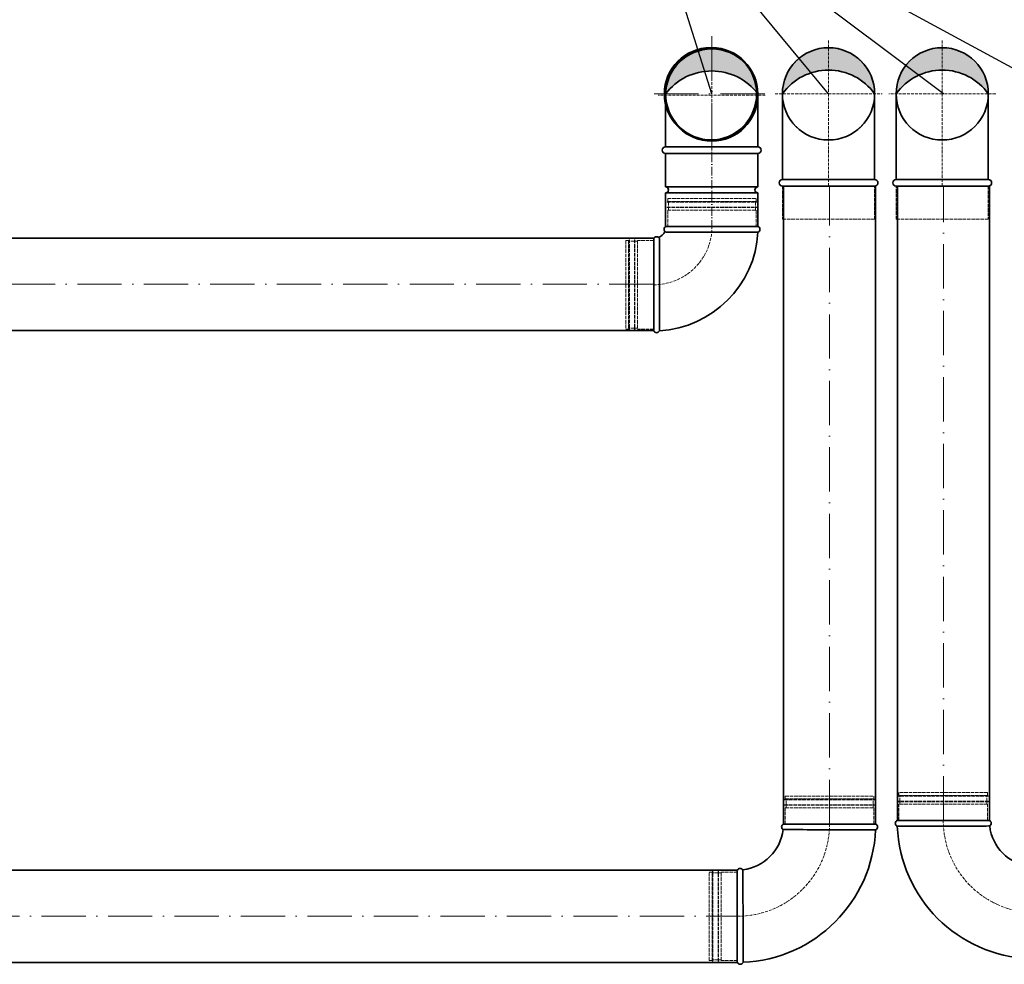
# Model space of a CAD drawing. Header units: millimetres. Extents: x 7400 to 85045, y 24168 to 123018.
# Tile 35 of 79: x 53939 to 55273, y 61223 to 62503. Entities that reach past the tile are written whole.
import ezdxf

# ---------------------------------------------------------------- set-up
doc = ezdxf.new("R2010")
doc.units = ezdxf.units.MM
doc.linetypes.add('ACAD_ISO02W100', pattern=[15, 12, -3])
doc.linetypes.add('ACAD_ISO10W100', pattern=[18, 12, -3, 0, -3])
for name, color, linetype, lineweight in [('VZT_01 SUP (PŘÍVOD) - OBRYS', 5, 'Continuous', 35), ('VZT_02 SUP (PŘÍVOD) - OSA', 5, 'ACAD_ISO10W100', 5), ('VZT_05 ETA (ODVOD) - OBRYS', 6, 'Continuous', 35), ('VZT_06 ETA (ODVOD) - OSA', 6, 'ACAD_ISO10W100', 5), ('VZT_08 ETA (ODVOD) - SKRYTÉ', 6, 'ACAD_ISO02W100', 5), ('VZT_60_KOTY - DIMENZE', 7, 'Continuous', 5)]:
    doc.layers.add(name, color=color, linetype=linetype, lineweight=lineweight)
doc.layers.add('VZT_03 SUP (PŘÍVOD) - NETISK', color=8, linetype='ACAD_ISO02W100', lineweight=5, plot=False)
doc.layers.add('VZT_07 ETA (ODVOD) - NETISK', color=8, linetype='ACAD_ISO02W100', lineweight=5, plot=False)

msp = doc.modelspace()

# ---------------------------------------------------------------- hatches: boundary and pattern name
at = {"layer": 'VZT_01 SUP (PŘÍVOD) - OBRYS'}
h = msp.add_hatch(color=256, dxfattribs=at)
h.dxf.hatch_style = 1
h.paths.add_polyline_path([(54814, 62402.4, -0.233094), (54876.2, 62433.4), (54876.1, 62464.9, 0.412533)])
h.paths.add_polyline_path([(54876.5, 62464.9, 0.001435), (54876.1, 62464.9), (54876.2, 62433.4, -0.235167), (54939, 62402.4, 0.414214)])
at = {"layer": 'VZT_05 ETA (ODVOD) - OBRYS'}
h = msp.add_hatch(color=256, dxfattribs=at)
h.dxf.hatch_style = 1
h.paths.add_polyline_path([(54972.3, 62402.4, -0.242708), (55034.8, 62434.6), (55034.8, 62464.9, 0.414214)])
h.paths.add_polyline_path([(55034.8, 62464.9), (55034.8, 62434.6, -0.242708), (55097.3, 62402.4, 0.414214)])
h = msp.add_hatch(color=256, dxfattribs=at)
h.dxf.hatch_style = 1
h.paths.add_polyline_path([(55251.4, 62402.4, 0.242708), (55188.9, 62434.6), (55188.9, 62464.9, -0.414214)])
h.paths.add_polyline_path([(55188.9, 62464.9), (55188.9, 62434.6, 0.242708), (55126.4, 62402.4, -0.414214)])

# ---------------------------------------------------------------- linework, layer by layer
msp.add_circle((54874.8, 62402.4), 62.5)
at = {"layer": 'VZT_01 SUP (PŘÍVOD) - OBRYS'}
for p, q in [((54939, 62321.7), (54814, 62321.7)), ((54814, 62321.7), (54814, 62276.2)), ((54939, 62321.7), (54939, 62276.2)), ((54939, 62276.2), (54814, 62276.2)), ((54939, 62268.2), (54814, 62268.2)), ((54814, 62268.2), (54814, 62222.7)), ((54939, 62268.2), (54939, 62222.7)), ((54939, 62222.7), (54814, 62222.7)), ((54814.4, 62222.7), (54939.4, 62222.7)), ((54814.4, 62215), (54939.4, 62215)), ((54797.9, 62206.2), (54797.9, 62081.2)), ((54805.6, 62206.2), (54805.6, 62081.2))]:
    msp.add_line(p, q, dxfattribs=at)
for points in [[(54814, 62330.7), (54814, 62400.7)], [(54939, 62330.7), (54939, 62400.7)], [(54939, 62330.7), (54814, 62330.7)], [(54939, 62321.7), (54814, 62321.7)], [(52444.1, 62206.8), (54797.5, 62206.8)], [(52444.1, 62081.8), (54797.5, 62081.8)]]:
    msp.add_lwpolyline(points, dxfattribs=at)
for centre in [(54874.8, 62402.4), (54876.5, 62402.4)]:
    msp.add_circle(centre, 62.5, dxfattribs=at)
for centre, radius, start, end in [((54876.5, 62400.7), 62.5, 0, 180), ((54876.5, 62354.8), 78.6, 37.2907, 142.7093), ((54876.5, 62400.7), 62.5, 180, 0), ((54814, 62326.2), 4.5, 90, 270), ((54939, 62326.2), 4.5, 270, 90), ((54814, 62272.2), 4, 270, 90), ((54939, 62272.2), 4, 90, 270), ((54797.9, 62222.7), 16.5, 293.8093, 336.1907), ((54797.9, 62222.7), 141.5, 273.1369, 356.8631), ((54816.1, 62218.9), 4.17, 113.4678, 246.5322), ((54937.7, 62218.9), 4.17, 290.3309, 66.5322), ((54801.7, 62204.5), 4.17, 23.4678, 156.5322), ((54801.7, 62082.9), 4.17, 203.4678, 339.6691)]:
    msp.add_arc(centre, radius, start, end, dxfattribs=at)
at = {"layer": 'VZT_02 SUP (PŘÍVOD) - OSA', "ltscale": 5}
for points in [[(54876.5, 62480.5), (54876.5, 62324.3)], [(54798.4, 62402.4), (54954.6, 62402.4)], [(54797.5, 62144.3), (52444.1, 62144.3)]]:
    msp.add_lwpolyline(points, dxfattribs=at)
at = {"layer": 'VZT_02 SUP (PŘÍVOD) - OSA', "ltscale": 0.3}
for points in [[(54876.5, 62473.2), (54876.5, 62400.7)], [(54876.5, 62400.7), (54804, 62400.7)], [(54876.5, 62400.7), (54876.5, 62321.7)], [(54949, 62400.7), (54876.5, 62400.7)]]:
    msp.add_lwpolyline(points, dxfattribs=at)
at = {"layer": 'VZT_02 SUP (PŘÍVOD) - OSA'}
msp.add_lwpolyline([(54876.5, 62321.7), (54876.5, 62222.7)], dxfattribs=at)
at = {"layer": 'VZT_02 SUP (PŘÍVOD) - OSA', "ltscale": 0.3}
msp.add_lwpolyline([(54876.9, 62222.7), (54876.9, 62222.7, -0.414214), (54797.9, 62143.7), (54797.9, 62143.7)], format="xyb", dxfattribs=at)
at = {"layer": 'VZT_03 SUP (PŘÍVOD) - NETISK', "ltscale": 0.4}
for p, q in [((54815.9, 62256.2), (54937.9, 62256.2)), ((54815.9, 62256.2), (54815.9, 62255.7)), ((54815.9, 62255.7), (54937.9, 62255.7)), ((54816.9, 62260.7), (54936.9, 62260.7)), ((54816.9, 62260.7), (54816.9, 62256.7)), ((54816.9, 62256.7), (54936.9, 62256.7)), ((54817.9, 62256.7), (54817.9, 62256.2)), ((54817.9, 62255.7), (54817.9, 62248.7)), ((54935.9, 62256.7), (54935.9, 62256.2)), ((54935.9, 62255.7), (54935.9, 62248.7)), ((54936.9, 62260.7), (54936.9, 62256.7)), ((54937.9, 62256.2), (54937.9, 62255.7)), ((54815.9, 62248.7), (54937.9, 62248.7)), ((54815.9, 62248.7), (54815.9, 62248.2)), ((54815.9, 62248.2), (54937.9, 62248.2)), ((54816.9, 62244.7), (54936.9, 62244.7)), ((54816.9, 62244.7), (54816.9, 62222.7)), ((54817.9, 62248.2), (54817.9, 62244.7)), ((54935.9, 62248.2), (54935.9, 62244.7)), ((54936.9, 62244.7), (54936.9, 62222.7)), ((54937.9, 62248.7), (54937.9, 62248.2)), ((54759.9, 62203.7), (54759.9, 62083.7)), ((54763.9, 62203.7), (54759.9, 62203.7)), ((54763.9, 62203.7), (54763.9, 62083.7)), ((54764.4, 62202.7), (54763.9, 62202.7)), ((54764.4, 62204.7), (54764.4, 62082.7)), ((54764.9, 62204.7), (54764.4, 62204.7)), ((54764.9, 62204.7), (54764.9, 62082.7)), ((54771.9, 62202.7), (54764.9, 62202.7)), ((54771.9, 62204.7), (54771.9, 62082.7)), ((54772.4, 62204.7), (54771.9, 62204.7)), ((54772.4, 62204.7), (54772.4, 62082.7)), ((54775.9, 62202.7), (54772.4, 62202.7)), ((54775.9, 62203.7), (54775.9, 62083.7)), ((54797.9, 62203.7), (54775.9, 62203.7)), ((54763.9, 62083.7), (54759.9, 62083.7)), ((54764.4, 62084.7), (54763.9, 62084.7)), ((54764.9, 62082.7), (54764.4, 62082.7)), ((54771.9, 62084.7), (54764.9, 62084.7)), ((54772.4, 62082.7), (54771.9, 62082.7)), ((54775.9, 62084.7), (54772.4, 62084.7)), ((54797.9, 62083.7), (54775.9, 62083.7))]:
    msp.add_line(p, q, dxfattribs=at)
msp.add_lwpolyline([(54939, 62321.7), (54939, 62276.7), (54814, 62276.7), (54814, 62321.7)], dxfattribs=at)
at = {"layer": 'VZT_05 ETA (ODVOD) - OBRYS'}
for p, q in [((55252.8, 61417.7), (55127.8, 61417.7)), ((54973.7, 61412.9), (55098.7, 61412.9)), ((54911.2, 61225.4), (54911.2, 61350.4))]:
    msp.add_line(p, q, dxfattribs=at)
for points in [[(54972.3, 62286.4), (54972.3, 62402.4)], [(55097.3, 62286.4), (55097.3, 62402.4)], [(55126.4, 62286.4), (55126.4, 62402.4)], [(55251.4, 62286.4), (55251.4, 62402.4)], [(54972.3, 62286.4), (55097.3, 62286.4)], [(55251.4, 62286.4), (55126.4, 62286.4)], [(54972.3, 62277.4), (55097.3, 62277.4)], [(54973.7, 62277.4), (54973.7, 61412.9)], [(55098.7, 62277.4), (55098.7, 61412.9)], [(55251.4, 62277.4), (55126.4, 62277.4)], [(55128.1, 62277.4), (55128.1, 61417.7)], [(55253.1, 62277.4), (55253.1, 61417.7)], [(54911.2, 61350.4), (52166.2, 61350.4)], [(54911.2, 61225.4), (52166.2, 61225.4)]]:
    msp.add_lwpolyline(points, dxfattribs=at)
for centre in [(55034.8, 62402.4), (55188.9, 62402.4)]:
    msp.add_circle(centre, 62.5, dxfattribs=at)
for centre, radius, start, end in [((55034.8, 62357.9), 76.7, 35.4307, 144.5693), ((55188.9, 62357.9), 76.7, 35.4307, 144.5693), ((54972.3, 62281.9), 4.5, 90, 270), ((55097.3, 62281.9), 4.5, 270, 90), ((55126.4, 62281.9), 4.5, 90, 270), ((55251.4, 62281.9), 4.5, 270, 90), ((55129.5, 61413.9), 4.17, 113.4678, 248.8928), ((55251.1, 61413.9), 4.17, 300.2981, 66.5322), ((54911.2, 61412.9), 62.5, 276.8302, 353.1698), ((54911.2, 61412.9), 187.5, 272.3607, 357.6393), ((54975.4, 61409), 4.17, 113.4678, 239.7019), ((55097.1, 61409), 4.17, 291.1072, 66.5322), ((55315.3, 61417.7), 187.5, 182.3607, 267.6393), ((55315.3, 61417.7), 62.5, 186.8302, 263.1698), ((54915.1, 61348.7), 4.17, 30.2981, 156.5322), ((54915.1, 61227), 4.17, 203.4678, 338.8928)]:
    msp.add_arc(centre, radius, start, end, dxfattribs=at)
for points, knots in [([(54973.3, 61405.4), (54973.3, 61405.4), (54974.9, 61405.4), (54981, 61405.4), (54985.5, 61405.3), (54996.9, 61405.3), (55003.7, 61405.3), (55018.7, 61405.2), (55026.8, 61405.2), (55043.1, 61405.2), (55051.2, 61405.2), (55066.4, 61405.2), (55073.4, 61405.1), (55085.2, 61405.1), (55089.9, 61405.1), (55096.5, 61405.1), (55098.3, 61405.1), (55098.6, 61405.1), (55098.6, 61405.1), (55098.6, 61405.1)], [0, 0, 0, 0, 24.235852, 24.235852, 48.531845, 48.531845, 73.024415, 73.024415, 97.570898, 97.570898, 122.078339, 122.078339, 146.53579, 146.53579, 170.957495, 170.957495, 195.359468, 195.359468, 197.168246, 197.168246, 197.168246, 197.168246]), ([(55253.2, 61410.3), (55253.2, 61410.3), (55251.7, 61410.3), (55245.5, 61410.2), (55241, 61410.2), (55229.7, 61410.2), (55222.9, 61410.1), (55207.8, 61410.1), (55199.8, 61410.1), (55183.4, 61410), (55175.3, 61410), (55160.1, 61410), (55153.2, 61410), (55141.4, 61410), (55136.7, 61410), (55130, 61410), (55128.2, 61410), (55128, 61410), (55128, 61410), (55128, 61410)], [0, 0, 0, 0, 24.235852, 24.235852, 48.531845, 48.531845, 73.024415, 73.024415, 97.570898, 97.570898, 122.078339, 122.078339, 146.53579, 146.53579, 170.957495, 170.957495, 195.359468, 195.359468, 197.168246, 197.168246, 197.168246, 197.168246]), ([(54918.7, 61350.8), (54918.7, 61350.8), (54918.7, 61350.7), (54918.7, 61350.4), (54918.7, 61350.1), (54918.7, 61349), (54918.7, 61348.3), (54918.7, 61345.1), (54918.7, 61342), (54918.8, 61333), (54918.8, 61326.9), (54918.9, 61312.8), (54918.9, 61304.9), (54918.9, 61288.7), (54918.9, 61280.5), (54918.9, 61264.6), (54918.9, 61257.2), (54919, 61244), (54919, 61238.4), (54919, 61231.4), (54919, 61229.3), (54919, 61226.3), (54919, 61225.5), (54919, 61225.5)], [197.067977, 197.067977, 197.067977, 197.067977, 201.792196, 201.792196, 209.190204, 209.190204, 218.040239, 218.040239, 237.760854, 237.760854, 262.206108, 262.206108, 286.831239, 286.831239, 311.323072, 311.323072, 335.946087, 335.946087, 360.704397, 360.704397, 377.088273, 377.088273, 394.105327, 394.105327, 394.105327, 394.105327])]:
    msp.add_open_spline(points, degree=3, knots=knots, dxfattribs=at)
at = {"layer": 'VZT_06 ETA (ODVOD) - OSA', "ltscale": 0.3}
for points in [[(55034.8, 62474.9), (55034.8, 62402.4)], [(55188.9, 62474.9), (55188.9, 62402.4)], [(54962.3, 62402.4), (55034.8, 62402.4)], [(55034.8, 62402.4), (55034.8, 62277.4)], [(55034.8, 62402.4), (55107.3, 62402.4)], [(55188.9, 62402.4), (55116.4, 62402.4)], [(55188.9, 62402.4), (55188.9, 62277.4)], [(55261.4, 62402.4), (55188.9, 62402.4)]]:
    msp.add_lwpolyline(points, dxfattribs=at)
at = {"layer": 'VZT_06 ETA (ODVOD) - OSA', "ltscale": 5}
for points in [[(55036.2, 61412.9), (55036.2, 62277.4)], [(55190.6, 61417.7), (55190.6, 62277.4)], [(52166.2, 61287.9), (54911.2, 61287.9)]]:
    msp.add_lwpolyline(points, dxfattribs=at)
at = {"layer": 'VZT_06 ETA (ODVOD) - OSA', "ltscale": 0.3, "elevation": 0}
msp.add_lwpolyline([(55190.3, 61417.7), (55190.3, 61417.7, 0.414214), (55315.3, 61292.7), (55315.3, 61292.7)], format="xyb", dxfattribs=at)
at = {"layer": 'VZT_06 ETA (ODVOD) - OSA', "ltscale": 0.3}
msp.add_lwpolyline([(55036.2, 61412.9), (55036.2, 61412.9, -0.414214), (54911.2, 61287.9), (54911.2, 61287.9)], format="xyb", dxfattribs=at)
at = {"layer": 'VZT_07 ETA (ODVOD) - NETISK', "ltscale": 0.4}
for p, q in [((55250.3, 61455.7), (55130.3, 61455.7)), ((55130.3, 61451.7), (55130.3, 61455.7)), ((55250.3, 61451.7), (55250.3, 61455.7)), ((54975.2, 61446.4), (55097.2, 61446.4)), ((54975.2, 61445.9), (54975.2, 61446.4)), ((54975.2, 61445.9), (55097.2, 61445.9)), ((54976.2, 61450.9), (55096.2, 61450.9)), ((54976.2, 61446.9), (54976.2, 61450.9)), ((54976.2, 61446.9), (55096.2, 61446.9)), ((54977.2, 61446.4), (54977.2, 61446.9)), ((54977.2, 61438.9), (54977.2, 61445.9)), ((55095.2, 61446.4), (55095.2, 61446.9)), ((55095.2, 61438.9), (55095.2, 61445.9)), ((55096.2, 61446.9), (55096.2, 61450.9)), ((55097.2, 61445.9), (55097.2, 61446.4)), ((55251.3, 61451.2), (55129.3, 61451.2)), ((55129.3, 61450.7), (55129.3, 61451.2)), ((55251.3, 61450.7), (55129.3, 61450.7)), ((55251.3, 61443.7), (55129.3, 61443.7)), ((55129.3, 61443.2), (55129.3, 61443.7)), ((55251.3, 61443.2), (55129.3, 61443.2)), ((55250.3, 61451.7), (55130.3, 61451.7)), ((55131.3, 61451.2), (55131.3, 61451.7)), ((55131.3, 61443.7), (55131.3, 61450.7)), ((55131.3, 61439.7), (55131.3, 61443.2)), ((55249.3, 61451.2), (55249.3, 61451.7)), ((55249.3, 61443.7), (55249.3, 61450.7)), ((55249.3, 61439.7), (55249.3, 61443.2)), ((55251.3, 61450.7), (55251.3, 61451.2)), ((55251.3, 61443.2), (55251.3, 61443.7)), ((54975.2, 61438.9), (55097.2, 61438.9)), ((54975.2, 61438.4), (54975.2, 61438.9)), ((54975.2, 61438.4), (55097.2, 61438.4)), ((54976.2, 61434.9), (55096.2, 61434.9)), ((54976.2, 61412.9), (54976.2, 61434.9)), ((54977.2, 61434.9), (54977.2, 61438.4)), ((55095.2, 61434.9), (55095.2, 61438.4)), ((55096.2, 61412.9), (55096.2, 61434.9)), ((55097.2, 61438.4), (55097.2, 61438.9)), ((55250.3, 61439.7), (55130.3, 61439.7)), ((55130.3, 61417.7), (55130.3, 61439.7)), ((55250.3, 61417.7), (55250.3, 61439.7)), ((54873.2, 61227.9), (54873.2, 61347.9)), ((54877.2, 61347.9), (54873.2, 61347.9)), ((54877.2, 61227.9), (54877.2, 61347.9)), ((54877.7, 61346.9), (54877.2, 61346.9)), ((54877.7, 61226.9), (54877.7, 61348.9)), ((54878.2, 61348.9), (54877.7, 61348.9)), ((54878.2, 61226.9), (54878.2, 61348.9)), ((54885.2, 61346.9), (54878.2, 61346.9)), ((54885.2, 61226.9), (54885.2, 61348.9)), ((54885.7, 61348.9), (54885.2, 61348.9)), ((54885.7, 61226.9), (54885.7, 61348.9)), ((54889.2, 61346.9), (54885.7, 61346.9)), ((54889.2, 61227.9), (54889.2, 61347.9)), ((54911.2, 61347.9), (54889.2, 61347.9)), ((54877.2, 61227.9), (54873.2, 61227.9)), ((54877.7, 61228.9), (54877.2, 61228.9)), ((54878.2, 61226.9), (54877.7, 61226.9)), ((54885.2, 61228.9), (54878.2, 61228.9)), ((54885.7, 61226.9), (54885.2, 61226.9)), ((54889.2, 61228.9), (54885.7, 61228.9)), ((54911.2, 61227.9), (54889.2, 61227.9))]:
    msp.add_line(p, q, dxfattribs=at)
for points in [[(54972.3, 62277.4), (54972.3, 62232.4), (55097.3, 62232.4), (55097.3, 62277.4)], [(55251.4, 62277.4), (55251.4, 62232.4), (55126.4, 62232.4), (55126.4, 62277.4)]]:
    msp.add_lwpolyline(points, dxfattribs=at)
at = {"layer": 'VZT_08 ETA (ODVOD) - SKRYTÉ'}
msp.add_circle((55034.8, 62402.4), 62.5, dxfattribs=at)
at = {"layer": 'VZT_60_KOTY - DIMENZE', "linetype": 'ByBlock', "lineweight": -2}
for points in [[(55034.8, 62402.4), (54779.7, 62710.8)], [(55190.6, 62402.4), (54779.7, 62710.8)], [(55348.9, 62402.4), (54779.7, 62710.8)], [(54876.5, 62402.4), (54779.7, 62710.8)]]:
    msp.add_lwpolyline(points, dxfattribs=at)

doc.saveas('drawing.dxf')
